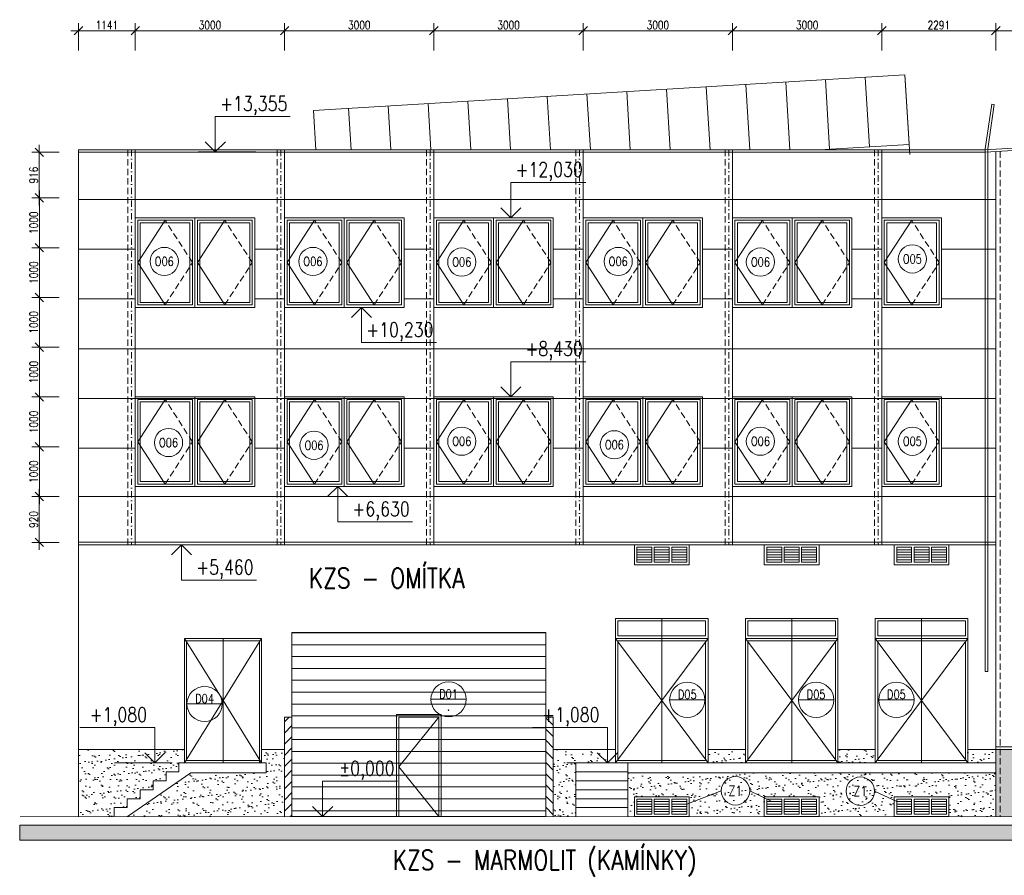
# Model space of a CAD drawing. Header units: millimetres. Extents: x -485339 to 350584, y -2181201 to -313328.
# Tile 31 of 115: x -225259 to -205476, y -973818 to -956629. Entities that reach past the tile are written whole.
import ezdxf
from ezdxf.enums import TextEntityAlignment as Align

# ---------------------------------------------------------------- set-up
doc = ezdxf.new("R2010")
doc.units = ezdxf.units.MM
doc.header["$LTSCALE"] = 10
doc.linetypes.add('DASHDOT', pattern=[25.4, 12.7, -6.35, 0, -6.35])
doc.linetypes.add('ČÁRKOVANÁ', pattern=[19.05, 12.7, -6.35])
doc.layers.get('Defpoints').update_dxf_attribs({"color": 201})
for name, color, linetype, lineweight in [('N_dveře', 10, 'Continuous', 18), ('N_okna', 10, 'Continuous', 18), ('N_popis', 10, 'Continuous', 18), ('N_popis_fasáda', 212, 'Continuous', 18), ('N_popis_otvory', 10, 'Continuous', 18), ('N_čáry_obv.plášt', 212, 'Continuous', 18), ('N_čáry_plné', 10, 'Continuous', 18), ('N_šrary', 10, 'Continuous', 18), ('St__otvory_dveře', 40, 'Continuous', 18), ('St_kóty_výškové', 132, 'Continuous', 18), ('St_otvory_okna', 40, 'Continuous', 18), ('St_sloupy_opláštění_pohled', 25, 'ČÁRKOVANÁ', 18), ('St_čáry_obrys', 5, 'Continuous', 35), ('St_čáry_plné', 250, 'Continuous', 18), ('St_šrafy', 250, 'Continuous', 18)]:
    doc.layers.add(name, color=color, linetype=linetype, lineweight=lineweight)
doc.styles.add('ROMANS', font='romans.shx', dxfattribs={"width": 0.8})
doc.styles.get("Standard").update_dxf_attribs({"font": 'simplex.shx', "width": 0.8})
doc.dimstyles.new('stavebníM100', dxfattribs={"dimtxt": 165, "dimasz": 170, "dimexe": 150, "dimexo": 100, "dimgap": 30, "dimtad": 1, "dimdec": 0, "dimtxsty": 'Standard', "dimblk": 'OBLIQUE', "dimcen": -2.5, "dimdle": 150, "dimclrd": 256, "dimclre": 256, "dimclrt": 256, "dimadec": 4, "dimazin": 0, "dimtfac": 1, "dimtdec": 0, "dimtmove": 2, "dimatfit": 3, "dimldrblk": 'OBLIQUE', "dimfxl": 400, "dimfxlon": 1, "dimlwd": -1, "dimlwe": -1, "dimarcsym": 0})

# ---------------------------------------------------------------- blocks, each defined once
blk = doc.blocks.new('G$C4C01F9E8')
at = {"layer": 'St__otvory_dveře', "color": 0}
for points in [[(0, 0), (1860, 0), (1860, 2500), (0, 2500)], [(50, 50), (1810, 50), (1810, 2450), (50, 2450)]]:
    blk.add_lwpolyline(points, close=True, dxfattribs=at)
for points in [[(0, 2500), (930, 1250), (0, 0)], [(930, 0), (930, 2500)], [(1860, 2500), (930, 1250), (1860, 0)]]:
    blk.add_lwpolyline(points, dxfattribs=at)
blk = doc.blocks.new('G$CCE6EB1B3')
at = {"layer": 'St__otvory_dveře', "color": 0}
for points in [[(-550, -400), (550, -400), (550, 0), (-550, 0)], [(-500, -350), (-200, -350), (-200, -50), (-500, -50)], [(-150, -350), (150, -350), (150, -50), (-150, -50)], [(200, -350), (500, -350), (500, -50), (200, -50)]]:
    blk.add_lwpolyline(points, close=True, dxfattribs=at)
for points in [[(-500, -100), (-200, -100)], [(-500, -150), (-200, -150)], [(-150, -100), (150, -100)], [(-150, -150), (150, -150)], [(200, -100), (500, -100)], [(200, -150), (500, -150)], [(-500, -200), (-200, -200)], [(-500, -250), (-200, -250)], [(-500, -300), (-200, -300)], [(-150, -200), (150, -200)], [(-150, -250), (150, -250)], [(-150, -300), (150, -300)], [(200, -200), (500, -200)], [(200, -250), (500, -250)], [(200, -300), (500, -300)]]:
    blk.add_lwpolyline(points, dxfattribs=at)
blk = doc.blocks.new('G$C2A535DCC')
at = {"layer": 'St__otvory_dveře', "color": 0}
for p, q in [((775, 1250), (0, 2500)), ((0, 2500), (1550, 2500)), ((0, 2500), (775, 1250)), ((0, 2500), (0, 0)), ((1550, 2500), (0, 2500)), ((0, 0), (0, 2500)), ((0, 2500), (0, 2500)), ((0, 2450), (1508, 2450)), ((0, 2450), (0, 0)), ((1508, 2450), (0, 2450)), ((0, 0), (0, 2450)), ((42, 2450), (1508, 2450)), ((42, 2450), (42, 50)), ((1508, 2450), (42, 2450)), ((42, 50), (42, 2450)), ((775, 1250), (1550, 2500)), ((775, 2500), (775, 0)), ((1550, 2500), (775, 1250)), ((775, 0), (775, 2500)), ((775, 2500), (775, 2500)), ((1508, 2450), (1508, 0)), ((1508, 2450), (1508, 50)), ((1508, 0), (1508, 2450)), ((1508, 50), (1508, 2450)), ((1550, 2500), (1550, 0)), ((1550, 0), (1550, 2500)), ((1550, 2500), (1550, 2500)), ((0, 0), (775, 1250)), ((775, 1250), (0, 0)), ((1550, 0), (775, 1250)), ((775, 1250), (1550, 0)), ((0, 0), (0, 0)), ((0, 0), (0, 0)), ((0, 0), (1508, 0)), ((0, 0), (1550, 0)), ((42, 50), (42, 50)), ((1508, 50), (42, 50)), ((42, 50), (42, 50)), ((42, 50), (1508, 50)), ((775, 0), (775, 0)), ((0, 0), (0, 0)), ((1508, 0), (0, 0)), ((0, 0), (0, 0)), ((1550, 0), (0, 0)), ((0, 0), (0, 0)), ((1550, 0), (1550, 0))]:
    blk.add_line(p, q, dxfattribs=at)
blk = doc.blocks.new('G$C234DA3A5')
at = {"layer": 'St_otvory_okna', "color": 0}
for points in [[(0, 0), (1200, 0), (1200, 1800), (0, 1800)], [(50, 50), (1150, 50), (1150, 1750), (50, 1750)], [(100, 100), (1100, 100), (1100, 1700), (100, 1700)]]:
    blk.add_lwpolyline(points, close=True, dxfattribs=at)
blk.add_lwpolyline([(600, 50), (50, 900), (600, 1750)], dxfattribs=at)
at = {"layer": 'St_otvory_okna', "color": 0, "linetype": 'ČÁRKOVANÁ'}
blk.add_lwpolyline([(600, 50), (1150, 900), (600, 1750)], dxfattribs=at)
blk = doc.blocks.new('*U142')
at = {"color": 0, "linetype": 'ByBlock', "lineweight": -2}
blk.add_line((3, 0), (-7, 0), dxfattribs=at)
for points in [[(0, 0), (0, 6.12), (0, 6.12), (-13, 6.12)], [(1.75, 1.75), (0, 0), (-1.75, 1.75)]]:
    blk.add_lwpolyline(points, dxfattribs=at)
at = {"color": 0, "linetype": 'ByBlock', "lineweight": -2, "style": 'ROMANS', "width": 0.8}
blk.add_attdef('VYSKA', text='', height=2.5, dxfattribs=at).set_placement((-3.45, 9.62), align=Align.TOP_RIGHT)
blk.add_attdef('POPIS_001', text='', height=2.5, dxfattribs=at).set_placement((-12.5, 5.12), align=Align.TOP_LEFT)
blk = doc.blocks.new('*U163')
at = {"color": 0, "linetype": 'ByBlock', "lineweight": -2}
blk.add_line((3, 0), (-7, 0), dxfattribs=at)
for points in [[(0, 0), (0, -6.12), (0, -6.12), (-13, -6.12)], [(1.75, -1.75), (0, 0), (-1.75, -1.75)]]:
    blk.add_lwpolyline(points, dxfattribs=at)
at = {"color": 0, "linetype": 'ByBlock', "lineweight": -2, "style": 'ROMANS', "width": 0.8}
blk.add_attdef('VYSKA', text='', height=2.5, dxfattribs=at).set_placement((-3.45, -2.62), align=Align.TOP_RIGHT)
blk.add_attdef('POPIS_001', text='', height=2.5, dxfattribs=at).set_placement((-12.5, -7.13), align=Align.TOP_LEFT)
blk = doc.blocks.new('*U165')
at = {"color": 0, "linetype": 'ByBlock', "lineweight": -2}
blk.add_line((3, 0), (-7, 0), dxfattribs=at)
for points in [[(0, 0), (0, 6.12), (0, 6.12), (-13, 6.12)], [(1.75, 1.75), (0, 0), (-1.75, 1.75)]]:
    blk.add_lwpolyline(points, dxfattribs=at)
at = {"color": 0, "linetype": 'ByBlock', "lineweight": -2, "style": 'ROMANS', "width": 0.8}
blk.add_attdef('VYSKA', text='', height=2.5, dxfattribs=at).set_placement((-3.45, 9.62), align=Align.TOP_RIGHT)
blk.add_attdef('POPIS_001', text='', height=2.5, dxfattribs=at).set_placement((-12.5, 5.12), align=Align.TOP_LEFT)
blk = doc.blocks.new('*U167')
at = {"color": 0, "linetype": 'ByBlock', "lineweight": -2}
blk.add_line((-3, 0), (7, 0), dxfattribs=at)
for points in [[(0, 0), (0, 6.12), (0, 6.12), (13, 6.12)], [(-1.75, 1.75), (0, 0), (1.75, 1.75)]]:
    blk.add_lwpolyline(points, dxfattribs=at)
at = {"color": 0, "linetype": 'ByBlock', "lineweight": -2, "style": 'ROMANS', "width": 0.8}
blk.add_attdef('VYSKA', text='', height=2.5, dxfattribs=at).set_placement((12.5, 9.62), align=Align.TOP_RIGHT)
blk.add_attdef('POPIS_001', text='', height=2.5, dxfattribs=at).set_placement((12.5, 5.12), align=Align.TOP_LEFT)
blk = doc.blocks.new('_OBLIQUE')
at = {"color": 0, "linetype": 'ByBlock'}
blk.add_line((-0.5, -0.5), (0.5, 0.5), dxfattribs=at)
blk = doc.blocks.new('*D2172')
at = {"layer": 'Defpoints', "color": 0, "transparency": 16777216}
for p in [(-222937, -956850), (-224078, -959243), (-222937, -959243)]:
    blk.add_point(p, dxfattribs=at)
at = {"layer": 'N_popis_fasáda', "transparency": 16777216}
for p, q in [((-224228, -956850), (-222787, -956850)), ((-224078, -957250), (-224078, -956700)), ((-222937, -957250), (-222937, -956700))]:
    blk.add_line(p, q, dxfattribs=at)
at = {"layer": 'N_popis_fasáda', "linetype": 'ByBlock', "transparency": 16777216, "xscale": 170, "yscale": 170, "zscale": 170, "rotation": 180}
blk.add_blockref('_OBLIQUE', (-224078, -956850), dxfattribs=at)
at = {"layer": 'N_popis_fasáda', "linetype": 'ByBlock', "transparency": 16777216, "xscale": 170, "yscale": 170, "zscale": 170}
blk.add_blockref('_OBLIQUE', (-222937, -956850), dxfattribs=at)
at = {"layer": 'N_popis_fasáda', "transparency": 16777216, "insert": (-223508, -956737), "char_height": 165, "attachment_point": 5}
blk.add_mtext('1141', dxfattribs=at)
blk = doc.blocks.new('*D2173')
at = {"layer": 'Defpoints', "color": 0, "transparency": 16777216}
for p in [(-219937, -956850), (-222937, -959243), (-219937, -959243)]:
    blk.add_point(p, dxfattribs=at)
at = {"layer": 'N_popis_fasáda', "transparency": 16777216}
for p, q in [((-223087, -956850), (-219787, -956850)), ((-222937, -957250), (-222937, -956700)), ((-219937, -957250), (-219937, -956700))]:
    blk.add_line(p, q, dxfattribs=at)
at = {"layer": 'N_popis_fasáda', "linetype": 'ByBlock', "transparency": 16777216, "xscale": 170, "yscale": 170, "zscale": 170, "rotation": 180}
blk.add_blockref('_OBLIQUE', (-222937, -956850), dxfattribs=at)
at = {"layer": 'N_popis_fasáda', "linetype": 'ByBlock', "transparency": 16777216, "xscale": 170, "yscale": 170, "zscale": 170}
blk.add_blockref('_OBLIQUE', (-219937, -956850), dxfattribs=at)
at = {"layer": 'N_popis_fasáda', "transparency": 16777216, "insert": (-221437, -956737), "char_height": 165, "attachment_point": 5}
blk.add_mtext('3000', dxfattribs=at)
blk = doc.blocks.new('*D2174')
at = {"layer": 'Defpoints', "color": 0, "transparency": 16777216}
for p in [(-216937, -956850), (-219937, -959243), (-216937, -959293)]:
    blk.add_point(p, dxfattribs=at)
at = {"layer": 'N_popis_fasáda', "transparency": 16777216}
for p, q in [((-220087, -956850), (-216787, -956850)), ((-219937, -957250), (-219937, -956700)), ((-216937, -957250), (-216937, -956700))]:
    blk.add_line(p, q, dxfattribs=at)
at = {"layer": 'N_popis_fasáda', "linetype": 'ByBlock', "transparency": 16777216, "xscale": 170, "yscale": 170, "zscale": 170, "rotation": 180}
blk.add_blockref('_OBLIQUE', (-219937, -956850), dxfattribs=at)
at = {"layer": 'N_popis_fasáda', "linetype": 'ByBlock', "transparency": 16777216, "xscale": 170, "yscale": 170, "zscale": 170}
blk.add_blockref('_OBLIQUE', (-216937, -956850), dxfattribs=at)
at = {"layer": 'N_popis_fasáda', "transparency": 16777216, "insert": (-218437, -956737), "char_height": 165, "attachment_point": 5}
blk.add_mtext('3000', dxfattribs=at)
blk = doc.blocks.new('*D2175')
at = {"layer": 'Defpoints', "color": 0, "transparency": 16777216}
for p in [(-213937, -956850), (-216937, -959293), (-213937, -959293)]:
    blk.add_point(p, dxfattribs=at)
at = {"layer": 'N_popis_fasáda', "transparency": 16777216}
for p, q in [((-217087, -956850), (-213787, -956850)), ((-216937, -957250), (-216937, -956700)), ((-213937, -957250), (-213937, -956700))]:
    blk.add_line(p, q, dxfattribs=at)
at = {"layer": 'N_popis_fasáda', "linetype": 'ByBlock', "transparency": 16777216, "xscale": 170, "yscale": 170, "zscale": 170, "rotation": 180}
blk.add_blockref('_OBLIQUE', (-216937, -956850), dxfattribs=at)
at = {"layer": 'N_popis_fasáda', "linetype": 'ByBlock', "transparency": 16777216, "xscale": 170, "yscale": 170, "zscale": 170}
blk.add_blockref('_OBLIQUE', (-213937, -956850), dxfattribs=at)
at = {"layer": 'N_popis_fasáda', "transparency": 16777216, "insert": (-215437, -956737), "char_height": 165, "attachment_point": 5}
blk.add_mtext('3000', dxfattribs=at)
blk = doc.blocks.new('*D2176')
at = {"layer": 'Defpoints', "color": 0, "transparency": 16777216}
for p in [(-210937, -956850), (-210937, -959243), (-213937, -959293)]:
    blk.add_point(p, dxfattribs=at)
at = {"layer": 'N_popis_fasáda', "transparency": 16777216}
for p, q in [((-214087, -956850), (-210787, -956850)), ((-213937, -957250), (-213937, -956700)), ((-210937, -957250), (-210937, -956700))]:
    blk.add_line(p, q, dxfattribs=at)
at = {"layer": 'N_popis_fasáda', "linetype": 'ByBlock', "transparency": 16777216, "xscale": 170, "yscale": 170, "zscale": 170, "rotation": 180}
blk.add_blockref('_OBLIQUE', (-213937, -956850), dxfattribs=at)
at = {"layer": 'N_popis_fasáda', "linetype": 'ByBlock', "transparency": 16777216, "xscale": 170, "yscale": 170, "zscale": 170}
blk.add_blockref('_OBLIQUE', (-210937, -956850), dxfattribs=at)
at = {"layer": 'N_popis_fasáda', "transparency": 16777216, "insert": (-212437, -956737), "char_height": 165, "attachment_point": 5}
blk.add_mtext('3000', dxfattribs=at)
blk = doc.blocks.new('*D2177')
at = {"layer": 'Defpoints', "color": 0, "transparency": 16777216}
for p in [(-207937, -956850), (-210937, -959243), (-207937, -959243)]:
    blk.add_point(p, dxfattribs=at)
at = {"layer": 'N_popis_fasáda', "transparency": 16777216}
for p, q in [((-211087, -956850), (-207787, -956850)), ((-210937, -957250), (-210937, -956700)), ((-207937, -957250), (-207937, -956700))]:
    blk.add_line(p, q, dxfattribs=at)
at = {"layer": 'N_popis_fasáda', "linetype": 'ByBlock', "transparency": 16777216, "xscale": 170, "yscale": 170, "zscale": 170, "rotation": 180}
blk.add_blockref('_OBLIQUE', (-210937, -956850), dxfattribs=at)
at = {"layer": 'N_popis_fasáda', "linetype": 'ByBlock', "transparency": 16777216, "xscale": 170, "yscale": 170, "zscale": 170}
blk.add_blockref('_OBLIQUE', (-207937, -956850), dxfattribs=at)
at = {"layer": 'N_popis_fasáda', "transparency": 16777216, "insert": (-209437, -956737), "char_height": 165, "attachment_point": 5}
blk.add_mtext('3000', dxfattribs=at)
blk = doc.blocks.new('*D2178')
at = {"layer": 'Defpoints', "color": 0, "transparency": 16777216}
for p in [(-205646, -956850), (-207937, -959243), (-205646, -959281)]:
    blk.add_point(p, dxfattribs=at)
at = {"layer": 'N_popis_fasáda', "transparency": 16777216}
for p, q in [((-208087, -956850), (-205496, -956850)), ((-207937, -957250), (-207937, -956700)), ((-205646, -957250), (-205646, -956700))]:
    blk.add_line(p, q, dxfattribs=at)
at = {"layer": 'N_popis_fasáda', "linetype": 'ByBlock', "transparency": 16777216, "xscale": 170, "yscale": 170, "zscale": 170, "rotation": 180}
blk.add_blockref('_OBLIQUE', (-207937, -956850), dxfattribs=at)
at = {"layer": 'N_popis_fasáda', "linetype": 'ByBlock', "transparency": 16777216, "xscale": 170, "yscale": 170, "zscale": 170}
blk.add_blockref('_OBLIQUE', (-205646, -956850), dxfattribs=at)
at = {"layer": 'N_popis_fasáda', "transparency": 16777216, "insert": (-206792, -956737), "char_height": 165, "attachment_point": 5}
blk.add_mtext('2291', dxfattribs=at)
blk = doc.blocks.new('*D2179')
at = {"layer": 'Defpoints', "color": 0, "transparency": 16777216}
for p in [(-201903, -956850), (-201903, -959056), (-205646, -959281)]:
    blk.add_point(p, dxfattribs=at)
at = {"layer": 'N_popis_fasáda', "transparency": 16777216}
for p, q in [((-205796, -956850), (-201753, -956850)), ((-205646, -957250), (-205646, -956700)), ((-201903, -957250), (-201903, -956700))]:
    blk.add_line(p, q, dxfattribs=at)
at = {"layer": 'N_popis_fasáda', "linetype": 'ByBlock', "transparency": 16777216, "xscale": 170, "yscale": 170, "zscale": 170, "rotation": 180}
blk.add_blockref('_OBLIQUE', (-205646, -956850), dxfattribs=at)
at = {"layer": 'N_popis_fasáda', "linetype": 'ByBlock', "transparency": 16777216, "xscale": 170, "yscale": 170, "zscale": 170}
blk.add_blockref('_OBLIQUE', (-201903, -956850), dxfattribs=at)
at = {"layer": 'N_popis_fasáda', "transparency": 16777216, "insert": (-203775, -956737), "char_height": 165, "attachment_point": 5}
blk.add_mtext('3743', dxfattribs=at)
blk = doc.blocks.new('*D2609')
at = {"layer": 'Defpoints', "color": 0, "transparency": 16777216}
for p in [(-224865, -966209), (-224078, -966209), (-224078, -967129)]:
    blk.add_point(p, dxfattribs=at)
at = {"layer": 'N_popis_fasáda', "transparency": 16777216}
for p, q in [((-224865, -967279), (-224865, -966059)), ((-224465, -966209), (-225015, -966209)), ((-224465, -967129), (-225015, -967129))]:
    blk.add_line(p, q, dxfattribs=at)
at = {"layer": 'N_popis_fasáda', "linetype": 'ByBlock', "transparency": 16777216, "xscale": 170, "yscale": 170, "zscale": 170}
for p, rotation in [((-224865, -966209), 90), ((-224865, -967129), 270)]:
    blk.add_blockref('_OBLIQUE', p, dxfattribs=dict(at, rotation=rotation))
at = {"layer": 'N_popis_fasáda', "transparency": 16777216, "insert": (-224978, -966669), "char_height": 165, "attachment_point": 5, "rotation": 90}
blk.add_mtext('920', dxfattribs=at)
blk = doc.blocks.new('*D2610')
at = {"layer": 'Defpoints', "color": 0, "transparency": 16777216}
for p in [(-224864, -964209), (-224077, -964209), (-224077, -965209)]:
    blk.add_point(p, dxfattribs=at)
at = {"layer": 'N_popis_fasáda', "transparency": 16777216}
for p, q in [((-224864, -965359), (-224864, -964059)), ((-224464, -964209), (-225014, -964209)), ((-224464, -965209), (-225014, -965209))]:
    blk.add_line(p, q, dxfattribs=at)
at = {"layer": 'N_popis_fasáda', "linetype": 'ByBlock', "transparency": 16777216, "xscale": 170, "yscale": 170, "zscale": 170}
for p, rotation in [((-224864, -964209), 90), ((-224864, -965209), 270)]:
    blk.add_blockref('_OBLIQUE', p, dxfattribs=dict(at, rotation=rotation))
at = {"layer": 'N_popis_fasáda', "transparency": 16777216, "insert": (-224977, -964709), "char_height": 165, "attachment_point": 5, "rotation": 90}
blk.add_mtext('1000', dxfattribs=at)
blk = doc.blocks.new('*D2611')
at = {"layer": 'Defpoints', "color": 0, "transparency": 16777216}
for p in [(-224864, -963209), (-224077, -963209), (-224077, -964209)]:
    blk.add_point(p, dxfattribs=at)
at = {"layer": 'N_popis_fasáda', "transparency": 16777216}
for p, q in [((-224464, -963209), (-225014, -963209)), ((-224864, -964359), (-224864, -963059)), ((-224464, -964209), (-225014, -964209))]:
    blk.add_line(p, q, dxfattribs=at)
at = {"layer": 'N_popis_fasáda', "linetype": 'ByBlock', "transparency": 16777216, "xscale": 170, "yscale": 170, "zscale": 170}
for p, rotation in [((-224864, -963209), 90), ((-224864, -964209), 270)]:
    blk.add_blockref('_OBLIQUE', p, dxfattribs=dict(at, rotation=rotation))
at = {"layer": 'N_popis_fasáda', "transparency": 16777216, "insert": (-224977, -963709), "char_height": 165, "attachment_point": 5, "rotation": 90}
blk.add_mtext('1000', dxfattribs=at)
blk = doc.blocks.new('*D2612')
at = {"layer": 'Defpoints', "color": 0, "transparency": 16777216}
for p in [(-224864, -962209), (-224077, -962209), (-224077, -963209)]:
    blk.add_point(p, dxfattribs=at)
at = {"layer": 'N_popis_fasáda', "transparency": 16777216}
for p, q in [((-224464, -962209), (-225014, -962209)), ((-224864, -963359), (-224864, -962059)), ((-224464, -963209), (-225014, -963209))]:
    blk.add_line(p, q, dxfattribs=at)
at = {"layer": 'N_popis_fasáda', "linetype": 'ByBlock', "transparency": 16777216, "xscale": 170, "yscale": 170, "zscale": 170}
for p, rotation in [((-224864, -962209), 90), ((-224864, -963209), 270)]:
    blk.add_blockref('_OBLIQUE', p, dxfattribs=dict(at, rotation=rotation))
at = {"layer": 'N_popis_fasáda', "transparency": 16777216, "insert": (-224977, -962709), "char_height": 165, "attachment_point": 5, "rotation": 90}
blk.add_mtext('1000', dxfattribs=at)
blk = doc.blocks.new('*D2613')
at = {"layer": 'Defpoints', "color": 0, "transparency": 16777216}
for p in [(-224864, -961209), (-224077, -961209), (-224077, -962209)]:
    blk.add_point(p, dxfattribs=at)
at = {"layer": 'N_popis_fasáda', "transparency": 16777216}
for p, q in [((-224464, -961209), (-225014, -961209)), ((-224864, -962359), (-224864, -961059)), ((-224464, -962209), (-225014, -962209))]:
    blk.add_line(p, q, dxfattribs=at)
at = {"layer": 'N_popis_fasáda', "linetype": 'ByBlock', "transparency": 16777216, "xscale": 170, "yscale": 170, "zscale": 170}
for p, rotation in [((-224864, -961209), 90), ((-224864, -962209), 270)]:
    blk.add_blockref('_OBLIQUE', p, dxfattribs=dict(at, rotation=rotation))
at = {"layer": 'N_popis_fasáda', "transparency": 16777216, "insert": (-224977, -961709), "char_height": 165, "attachment_point": 5, "rotation": 90}
blk.add_mtext('1000', dxfattribs=at)
blk = doc.blocks.new('*D2614')
at = {"layer": 'Defpoints', "color": 0, "transparency": 16777216}
for p in [(-224864, -960209), (-224077, -960209), (-224077, -961209)]:
    blk.add_point(p, dxfattribs=at)
at = {"layer": 'N_popis_fasáda', "transparency": 16777216}
for p, q in [((-224464, -960209), (-225014, -960209)), ((-224864, -961359), (-224864, -960059)), ((-224464, -961209), (-225014, -961209))]:
    blk.add_line(p, q, dxfattribs=at)
at = {"layer": 'N_popis_fasáda', "linetype": 'ByBlock', "transparency": 16777216, "xscale": 170, "yscale": 170, "zscale": 170}
for p, rotation in [((-224864, -960209), 90), ((-224864, -961209), 270)]:
    blk.add_blockref('_OBLIQUE', p, dxfattribs=dict(at, rotation=rotation))
at = {"layer": 'N_popis_fasáda', "transparency": 16777216, "insert": (-224977, -960709), "char_height": 165, "attachment_point": 5, "rotation": 90}
blk.add_mtext('1000', dxfattribs=at)
blk = doc.blocks.new('*D2615')
at = {"layer": 'Defpoints', "color": 0, "transparency": 16777216}
for p in [(-224865, -959293), (-224078, -959293), (-224078, -960209)]:
    blk.add_point(p, dxfattribs=at)
at = {"layer": 'N_popis_fasáda', "transparency": 16777216}
for p, q in [((-224865, -960359), (-224865, -959143)), ((-224465, -959293), (-225015, -959293)), ((-224465, -960209), (-225015, -960209))]:
    blk.add_line(p, q, dxfattribs=at)
at = {"layer": 'N_popis_fasáda', "linetype": 'ByBlock', "transparency": 16777216, "xscale": 170, "yscale": 170, "zscale": 170}
for p, rotation in [((-224865, -959293), 90), ((-224865, -960209), 270)]:
    blk.add_blockref('_OBLIQUE', p, dxfattribs=dict(at, rotation=rotation))
at = {"layer": 'N_popis_fasáda', "transparency": 16777216, "insert": (-224978, -959751), "char_height": 165, "attachment_point": 5, "rotation": 90}
blk.add_mtext('916', dxfattribs=at)
blk = doc.blocks.new('*D2616')
at = {"layer": 'Defpoints', "color": 0, "transparency": 16777216}
for p in [(-224077, -965209), (-224864, -966209), (-224078, -966209)]:
    blk.add_point(p, dxfattribs=at)
at = {"layer": 'N_popis_fasáda', "transparency": 16777216}
for p, q in [((-224864, -965059), (-224864, -966359)), ((-224464, -965209), (-225014, -965209)), ((-224464, -966209), (-225014, -966209))]:
    blk.add_line(p, q, dxfattribs=at)
at = {"layer": 'N_popis_fasáda', "linetype": 'ByBlock', "transparency": 16777216, "xscale": 170, "yscale": 170, "zscale": 170}
for p, rotation in [((-224864, -965209), 90), ((-224864, -966209), 270)]:
    blk.add_blockref('_OBLIQUE', p, dxfattribs=dict(at, rotation=rotation))
at = {"layer": 'N_popis_fasáda', "transparency": 16777216, "insert": (-224977, -965709), "char_height": 165, "attachment_point": 5, "rotation": 90}
blk.add_mtext('1000', dxfattribs=at)

msp = doc.modelspace()

# ---------------------------------------------------------------- hatches: boundary and pattern name
at = {"layer": 'N_dveře'}
h = msp.add_hatch(dxfattribs=at)
h.set_pattern_fill('ANSI31', color=256, scale=75, angle=135)
h.set_pattern_definition([(180, (27661.83, -1684.82), (-3e-14, -238.125), [])])
h.paths.add_polyline_path([(-214688.2, -968938.5), (-219788.2, -968938.5), (-219788.2, -972638.5), (-214688.2, -972638.5)])
h = msp.add_hatch(dxfattribs=at)
h.set_pattern_fill('ANSI31', color=256, scale=50)
h.set_pattern_definition([(45, (27661.83, 0), (-112.253202, 112.253202), [])])
h.paths.add_polyline_path([(-219788.2, -970638.5), (-219938.2, -970638.5), (-219938.2, -971288.5), (-219938.2, -972638.5), (-219788.2, -972638.5)])
h = msp.add_hatch(dxfattribs=at)
h.set_pattern_fill('ANSI31', color=256, scale=50, angle=90)
h.set_pattern_definition([(135, (29011.83, 0), (-112.253202, -112.253202), [])])
h.paths.add_polyline_path([(-214538.2, -970670), (-214688.2, -970670), (-214688.2, -971320), (-214688.2, -972670), (-214538.2, -972670)])
at = {"layer": 'N_šrary'}
h = msp.add_hatch(dxfattribs=at)
h.set_pattern_fill('AR-SAND', color=256, scale=5)
h.paths.add_polyline_path([(-219938.2, -972638.5), (-219938.2, -971288.5), (-220398.2, -971288.5), (-220398.2, -971558.5), (-220308.2, -971558.5), (-220308.2, -971758.5), (-221823.5, -971758.5), (-223094.6, -972638.5)])
h.paths.add_polyline_path([(-221948.2, -971288.5), (-222542.8, -971288.5), (-224078.2, -971288.5), (-224078.2, -972638.5), (-223358.2, -972638.5), (-223358.2, -972458.5), (-223098.2, -972458.5), (-223098.2, -972278.5), (-222838.2, -972278.5), (-222838.2, -972098.5), (-222578.2, -972098.5), (-222578.2, -971918.5), (-222318.2, -971918.5), (-222318.2, -971738.5), (-222058.2, -971738.5), (-222058.2, -971558.5), (-221948.2, -971558.5)])
h = msp.add_hatch(dxfattribs=at)
h.set_pattern_fill('AR-SAND', color=256, scale=5)
h.paths.add_polyline_path([(-212908.2, -972638.5), (-212908.2, -972238.5), (-211808.2, -972238.5), (-211808.2, -972638.5), (-210298.2, -972638.5), (-210298.2, -972238.5), (-209198.2, -972238.5), (-209198.2, -972638.5), (-207688.2, -972638.5), (-207688.2, -972238.5), (-206588.2, -972238.5), (-206588.2, -972638.5), (-205646.3, -972638.5), (-205646.3, -971758.5), (-213038.2, -971758.5), (-213038.2, -971918.5), (-213038.2, -972098.5), (-213038.2, -972278.5), (-213038.2, -972458.5), (-213038.2, -972638.5)])
h.paths.add_polyline_path([(-211428.2, -971558.5), (-210678.2, -971558.5), (-210678.2, -971288.5), (-211428.2, -971288.5)])
h.paths.add_polyline_path([(-208818.2, -971558.5), (-208068.2, -971558.5), (-208068.2, -971288.5), (-208818.2, -971288.5)])
h.paths.add_polyline_path([(-206208.2, -971558.5), (-205646.3, -971558.5), (-205646.3, -971288.5), (-206208.2, -971288.5)])
h.paths.add_polyline_path([(-214538.2, -972638.5), (-214088.2, -972638.5), (-214088.2, -972458.5), (-214088.2, -972278.5), (-214088.2, -972098.5), (-214088.2, -971918.5), (-214088.2, -971738.5), (-214088.2, -971558.5), (-213452.1, -971558.5), (-213452.1, -971288.5), (-214538.2, -971288.5)])
h = msp.add_hatch(dxfattribs=at)
h.set_pattern_fill('AR-SAND', color=256, scale=5)
h.set_pattern_definition([(37.5, (-15110.36, 3e-10), (-8.000156, 244.70662), [0, -193.04, 0, -215.9, 0, -206.375]), (7.5, (-15110.36, 3e-10), (224.76164, 358.41255), [0, -104.14, 0, -173.99, 0, -66.675]), (327.5, (-15266.57, 3e-10), (395.496185, 0.718592), [0, -63.5, 0, -228.6, 0, -298.45]), (317.5, (-15266.57, 3e-10), (381.77823, 111.46466), [0, -31.75, 0, -149.86, 0, -171.45])])
h.paths.add_polyline_path([(-195708.2, -971288.5), (-205646.3, -971288.5), (-205646.3, -972638.5), (-195708.2, -972635.9)])
at = {"layer": 'St_šrafy'}
h = msp.add_hatch(color=256, dxfattribs=at)
h.dxf.hatch_style = 1
h.paths.add_polyline_path([(-154432.1, -972813.5), (-225253.8, -972813.5), (-225253.8, -973113.5), (-154432.1, -973113.5)])

# ---------------------------------------------------------------- linework, layer by layer
at = {"layer": 'N_dveře'}
for points in [[(-213288.2, -969058.5), (-211428.2, -969058.5), (-211428.2, -968658.5), (-213288.2, -968658.5)], [(-213238.2, -969008.5), (-211478.2, -969008.5), (-211478.2, -968708.5), (-213238.2, -968708.5)], [(-210678.2, -969058.5), (-208818.2, -969058.5), (-208818.2, -968658.5), (-210678.2, -968658.5)], [(-210628.2, -969008.5), (-208868.2, -969008.5), (-208868.2, -968708.5), (-210628.2, -968708.5)], [(-208068.2, -969058.5), (-206208.2, -969058.5), (-206208.2, -968658.5), (-208068.2, -968658.5)], [(-208018.2, -969008.5), (-206258.2, -969008.5), (-206258.2, -968708.5), (-208018.2, -968708.5)], [(-217688.2, -972638.5), (-216788.2, -972638.5), (-216788.2, -970588.5), (-217688.2, -970588.5)], [(-217638.2, -972638.5), (-216838.2, -972638.5), (-216838.2, -970638.5), (-217638.2, -970638.5)]]:
    msp.add_lwpolyline(points, close=True, dxfattribs=at)
for points in [[(-212358.2, -969058.5), (-212358.2, -968658.5)], [(-209748.2, -969058.5), (-209748.2, -968658.5)], [(-207138.2, -969058.5), (-207138.2, -968658.5)], [(-219938.2, -970638.5), (-219788.2, -970638.5)], [(-219938.2, -970638.5), (-219938.2, -972638.5)], [(-216838.2, -970638.5), (-217638.2, -971638.5), (-216838.2, -972638.5)], [(-214688.2, -970638.5), (-214538.2, -970638.5)], [(-214538.2, -972638.5), (-214538.2, -970638.5)]]:
    msp.add_lwpolyline(points, dxfattribs=at)
at = {"layer": 'N_okna'}
for p, q in [((-207472.3, -957737.7), (-207376.3, -959334.8)), ((-219356.6, -958452.1), (-219309.1, -959243.3))]:
    msp.add_line(p, q, dxfattribs=at)
for points in [[(-209069.4, -957833.7), (-208985.4, -959231.2)], [(-208270.9, -957785.7), (-208186.9, -959183.1)], [(-212263.7, -958025.7), (-212190.5, -959243.3)], [(-211465.1, -957977.7), (-211389, -959243.3)], [(-210666.5, -957929.7), (-210587.6, -959243.3)], [(-209868, -957881.7), (-209786.1, -959243.3)], [(-215457.9, -958217.7), (-215396.2, -959243.3)], [(-214659.3, -958169.7), (-214594.8, -959243.3)], [(-213860.8, -958121.7), (-213793.3, -959243.3)], [(-213062.2, -958073.7), (-212991.9, -959243.3)], [(-218652.1, -958409.7), (-218602, -959243.3)], [(-217853.6, -958361.7), (-217800.6, -959243.3)], [(-217055, -958313.7), (-216999.1, -959243.3)], [(-216256.4, -958265.7), (-216197.7, -959243.3)]]:
    msp.add_lwpolyline(points, dxfattribs=at)
at = {"layer": 'N_popis'}
for points in [[(-211163.7, -972121.3), (-211858.2, -972388.6)], [(-210591.8, -972121.3), (-210146.2, -972332.2)], [(-208083.8, -972127.8), (-207638.2, -972338.6)]]:
    msp.add_lwpolyline(points, dxfattribs=at)
for centre in [(-210877.7, -972121.3), (-208369.7, -972127.8)]:
    msp.add_circle(centre, 285.9, dxfattribs=at)
at = {"layer": 'N_popis_otvory'}
for centre, radius in [((-222353.9, -961486), 283.2), ((-219367.5, -961486), 283.2), ((-216376.3, -961497.7), 283.2), ((-213233.6, -961486), 283.2), ((-210376.3, -961497.7), 283.2), ((-207324.2, -961435.7), 283.2), ((-222268.4, -965124.4), 283.2), ((-219345.4, -965179.8), 283.2), ((-216376.3, -965097.7), 283.2), ((-213311.1, -965168.7), 283.2), ((-210376.3, -965097.7), 283.2), ((-207324.2, -965098.2), 283.2), ((-216641, -970282.7), 354.6), ((-221543.7, -970376.1), 354.6), ((-211845.2, -970293.1), 354.6), ((-209257.1, -970293.1), 354.6), ((-207644.7, -970293.1), 354.6)]:
    msp.add_circle(centre, radius, dxfattribs=at)
at = {"layer": 'N_čáry_obv.plášt'}
for points in [[(-222937.2, -959293.3), (-222937.2, -967128.5)], [(-219937.2, -959293.3), (-219937.2, -967128.5)], [(-216937.2, -959293.3), (-216937.2, -967128.5)], [(-213937.2, -959293.3), (-213937.2, -967128.5)], [(-210937.2, -959293.3), (-210937.2, -967128.5)], [(-207937.2, -959293.3), (-207937.2, -967128.5)], [(-205646.3, -960238.5), (-224078.2, -960238.5)], [(-222937.2, -961238.5), (-224078.2, -961238.5)], [(-219937.2, -961238.5), (-220537.2, -961238.5)], [(-216937.2, -961238.5), (-217537.2, -961238.5)], [(-213937.2, -961238.5), (-214537.2, -961238.5)], [(-210937.2, -961238.5), (-211537.2, -961238.5)], [(-207937.2, -961238.5), (-208537.2, -961238.5)], [(-205646.3, -961238.5), (-206737.2, -961238.5)], [(-222937.2, -962238.5), (-224078.2, -962238.5)], [(-219937.2, -962238.5), (-220537.2, -962238.5)], [(-216937.2, -962238.5), (-217537.2, -962238.5)], [(-213937.2, -962238.5), (-214537.2, -962238.5)], [(-210937.2, -962238.5), (-211537.2, -962238.5)], [(-207937.2, -962238.5), (-208537.2, -962238.5)], [(-205646.3, -962238.5), (-206737.2, -962238.5)], [(-205646.3, -963238.5), (-224078.2, -963238.5)], [(-205646.3, -964238.5), (-224078.2, -964238.5)], [(-222937.2, -965238.5), (-224078.2, -965238.5)], [(-219937.2, -965238.5), (-220537.2, -965238.5)], [(-216937.2, -965238.5), (-217537.2, -965238.5)], [(-213937.2, -965238.5), (-214537.2, -965238.5)], [(-210937.2, -965238.5), (-211537.2, -965238.5)], [(-207937.2, -965238.5), (-208537.2, -965238.5)], [(-205646.3, -965238.5), (-206737.2, -965238.5)], [(-205646.3, -966208.5), (-224078.2, -966208.5)], [(-205646.3, -971238.5), (-201783.2, -971238.5)]]:
    msp.add_lwpolyline(points, dxfattribs=at)
at = {"layer": 'N_čáry_plné'}
for points in [[(-193400.7, -958494.3), (-205859.9, -959243.3)], [(-193400.5, -958544.4), (-205859.9, -959293.4)], [(-224078.2, -959243.3), (-224078.2, -972638.5)], [(-205859.9, -959243.3), (-224078.2, -959243.3)], [(-205859.9, -959293.3), (-224078.2, -959293.3)], [(-205646.3, -967128.5), (-224078.2, -967128.5)], [(-205646.3, -967178.5), (-224078.2, -967178.5)], [(-216995.5, -970282.7), (-216286.4, -970282.7)], [(-212199.8, -970293.1), (-211490.6, -970293.1)], [(-209611.7, -970293.1), (-208902.5, -970293.1)], [(-207999.3, -970293.1), (-207290.1, -970293.1)], [(-221898.3, -970376.1), (-221189.1, -970376.1)], [(-221948.2, -971288.5), (-224078.2, -971288.5)], [(-219938.2, -971288.5), (-220398.2, -971288.5)], [(-213288.2, -971288.5), (-214538.2, -971288.5)], [(-210678.2, -971288.5), (-211428.2, -971288.5)], [(-208068.2, -971288.5), (-208818.2, -971288.5)], [(-205646.3, -971288.5), (-206208.2, -971288.5)], [(-205646.3, -971288.5), (-195708.2, -971288.5)]]:
    msp.add_lwpolyline(points, dxfattribs=at)
msp.add_lwpolyline([(-214688.2, -972638.5), (-219788.2, -972638.5), (-219788.2, -968938.5), (-214688.2, -968938.5)], close=True, dxfattribs=at)
at = {"layer": 'St_sloupy_opláštění_pohled'}
for points in [[(-223087.2, -959243.3), (-223087.2, -967178.5)], [(-222937.2, -959243.3), (-222937.2, -967178.5)], [(-220087.2, -959243.3), (-220087.2, -967178.5)], [(-219937.2, -959243.3), (-219937.2, -967178.5)], [(-217087.2, -959243.3), (-217087.2, -967178.5)], [(-216937.2, -959243.3), (-216937.2, -967178.5)], [(-214087.2, -959243.3), (-214087.2, -967178.5)], [(-213937.2, -959243.3), (-213937.2, -967178.5)], [(-211087.2, -959243.3), (-211087.2, -967178.5)], [(-210937.2, -959243.3), (-210937.2, -967178.5)], [(-208087.2, -959243.3), (-208087.2, -967178.5)], [(-207937.2, -959243.3), (-207937.2, -967178.5)], [(-205561.3, -959275.4), (-205561.3, -972638.5)]]:
    msp.add_lwpolyline(points, dxfattribs=at)
at = {"layer": 'St_sloupy_opláštění_pohled', "linetype": 'DASHDOT'}
for points in [[(-223012.2, -959243.3), (-223012.2, -967178.5)], [(-220012.2, -959243.3), (-220012.2, -967178.5)], [(-217012.2, -959243.3), (-217012.2, -967178.5)], [(-214012.2, -959243.3), (-214012.2, -967178.5)], [(-211012.2, -959243.3), (-211012.2, -967178.5)], [(-208012.2, -959243.3), (-208012.2, -967178.5)]]:
    msp.add_lwpolyline(points, dxfattribs=at)
at = {"layer": 'St_čáry_obrys', "const_width": 10}
msp.add_lwpolyline([(-154432.1, -972638.5), (-225253.8, -972638.5)], dxfattribs=at)
at = {"layer": 'St_čáry_plné'}
msp.add_line((-207472.3, -957737.7), (-219356.6, -958452.1), dxfattribs=at)
for points in [[(-207472.3, -957737.7), (-207388.3, -959135.1)], [(-205859.9, -959222.7), (-205727.9, -958324.1)], [(-205809.9, -959226.3), (-205678.5, -958331.4)], [(-205678.5, -958331.4), (-205727.9, -958324.1)], [(-207388.3, -959135.1), (-209187.4, -959243.3)], [(-205859.9, -959222.7), (-205859.9, -969726.6)], [(-205809.9, -959226.3), (-205809.9, -969726.6)], [(-205646.3, -959280.6), (-205646.3, -972638.5)], [(-205859.9, -969726.6), (-205809.9, -969726.6)], [(-223358.2, -972638.5), (-223358.2, -972458.5), (-223098.2, -972458.5), (-223098.2, -972278.5), (-222838.2, -972278.5), (-222838.2, -972098.5), (-222578.2, -972098.5), (-222578.2, -972098.5), (-222578.2, -971918.5), (-222318.2, -971918.5), (-222318.2, -971738.5), (-222058.2, -971738.5), (-222058.2, -971558.5), (-220308.2, -971558.5), (-220308.2, -971758.5), (-221823.5, -971758.5)], [(-214088.2, -971558.5), (-214088.2, -972638.5)], [(-214088.2, -971558.5), (-205646.3, -971558.5)], [(-213038.2, -971558.5), (-213038.2, -972638.5)], [(-221823.5, -971758.5), (-223094.6, -972638.5)], [(-214088.2, -971738.5), (-213038.2, -971738.5)], [(-213038.2, -971758.5), (-205646.3, -971758.5)], [(-214088.2, -971918.5), (-213038.2, -971918.5)], [(-214088.2, -972098.5), (-213038.2, -972098.5)], [(-214088.2, -972278.5), (-213038.2, -972278.5)], [(-214088.2, -972458.5), (-213038.2, -972458.5)], [(-223358.2, -972638.5), (-223358.2, -972638.5), (-223358.2, -972638.5)], [(-223358.2, -972638.5), (-223358.2, -972638.5)]]:
    msp.add_lwpolyline(points, dxfattribs=at)
at = {"layer": 'St_šrafy'}
msp.add_lwpolyline([(-154432.1, -972813.5), (-225253.8, -972813.5), (-225253.8, -973113.5), (-154432.1, -973113.5)], close=True, dxfattribs=at)

# ---------------------------------------------------------------- block references
at = {"layer": 'N_dveře'}
for name, p in [('G$C2A535DCC', (-221948.2, -971558.5)), ('G$C4C01F9E8', (-213288.2, -971558.5)), ('G$C4C01F9E8', (-210678.2, -971558.5)), ('G$C4C01F9E8', (-208068.2, -971558.5))]:
    msp.add_blockref(name, p, dxfattribs=at)
at = {"layer": 'N_okna'}
for name, p in [('G$C234DA3A5', (-222937.2, -962408.5)), ('G$C234DA3A5', (-221737.2, -962408.5)), ('G$C234DA3A5', (-219937.2, -962408.5)), ('G$C234DA3A5', (-218737.2, -962408.5)), ('G$C234DA3A5', (-216937.2, -962408.5)), ('G$C234DA3A5', (-215737.2, -962408.5)), ('G$C234DA3A5', (-213937.2, -962408.5)), ('G$C234DA3A5', (-212737.2, -962408.5)), ('G$C234DA3A5', (-210937.2, -962408.5)), ('G$C234DA3A5', (-209737.2, -962408.5)), ('G$C234DA3A5', (-207937.2, -962408.5)), ('G$C234DA3A5', (-222937.2, -966008.5)), ('G$C234DA3A5', (-221737.2, -966008.5)), ('G$C234DA3A5', (-219937.2, -966008.5)), ('G$C234DA3A5', (-218737.2, -966008.5)), ('G$C234DA3A5', (-216937.2, -966008.5)), ('G$C234DA3A5', (-215737.2, -966008.5)), ('G$C234DA3A5', (-213937.2, -966008.5)), ('G$C234DA3A5', (-212737.2, -966008.5)), ('G$C234DA3A5', (-210937.2, -966008.5)), ('G$C234DA3A5', (-209737.2, -966008.5)), ('G$C234DA3A5', (-207937.2, -966008.5)), ('G$CCE6EB1B3', (-212358.2, -967178.5)), ('G$CCE6EB1B3', (-209748.2, -967178.5)), ('G$CCE6EB1B3', (-207138.2, -967178.5)), ('G$CCE6EB1B3', (-212358.2, -972238.5)), ('G$CCE6EB1B3', (-209748.2, -972238.5)), ('G$CCE6EB1B3', (-207138.2, -972238.5))]:
    msp.add_blockref(name, p, dxfattribs=at)
at = {"layer": 'St_kóty_výškové'}
ref = msp.add_blockref('*U142', (-221328.2, -959283.5), dxfattribs=dict(at, xscale=-115.8301158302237, yscale=115.8301158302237, zscale=115.8301158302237))
ref.add_attrib('VYSKA', '+13,355', dxfattribs={"layer": '0', "color": 0, "linetype": 'ByBlock', "lineweight": -2, "height": 289.58, "style": 'ROMANS', "width": 0.8}).set_placement((-219880.4, -958168.7), align=Align.TOP_RIGHT)
ref = msp.add_blockref('*U165', (-215392.4, -960608.5), dxfattribs=dict(at, xscale=-115.8301158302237, yscale=115.8301158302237, zscale=115.8301158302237))
ref.add_attrib('VYSKA', '+12,030', dxfattribs={"layer": '0', "color": 0, "linetype": 'ByBlock', "lineweight": -2, "height": 289.58, "style": 'ROMANS', "width": 0.8}).set_placement((-213944.6, -959493.7), align=Align.TOP_RIGHT)
ref = msp.add_blockref('*U163', (-218392.4, -962408.5), dxfattribs=dict(at, xscale=-115.8301158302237, yscale=115.8301158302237, zscale=115.8301158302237))
ref.add_attrib('VYSKA', '+10,230', dxfattribs={"layer": '0', "color": 0, "linetype": 'ByBlock', "lineweight": -2, "height": 289.58, "style": 'ROMANS', "width": 0.8}).set_placement((-216944.6, -962712.6), align=Align.TOP_RIGHT)
ref = msp.add_blockref('*U165', (-215392.4, -964208.5), dxfattribs=dict(at, xscale=-115.8301158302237, yscale=115.8301158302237, zscale=115.8301158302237))
ref.add_attrib('VYSKA', '+8,430', dxfattribs={"layer": '0', "color": 0, "linetype": 'ByBlock', "lineweight": -2, "height": 289.58, "style": 'ROMANS', "width": 0.8}).set_placement((-213944.6, -963093.7), align=Align.TOP_RIGHT)
ref = msp.add_blockref('*U163', (-218869.8, -966008.5), dxfattribs=dict(at, xscale=-115.8301158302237, yscale=115.8301158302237, zscale=115.8301158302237))
ref.add_attrib('VYSKA', '+6,630', dxfattribs={"layer": '0', "color": 0, "linetype": 'ByBlock', "lineweight": -2, "height": 289.58, "style": 'ROMANS', "width": 0.8}).set_placement((-217422, -966312.6), align=Align.TOP_RIGHT)
ref = msp.add_blockref('*U163', (-222006.4, -967178.5), dxfattribs=dict(at, xscale=-115.8301158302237, yscale=115.8301158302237, zscale=115.8301158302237))
ref.add_attrib('VYSKA', '+5,460', dxfattribs={"layer": '0', "color": 0, "linetype": 'ByBlock', "lineweight": -2, "height": 289.58, "style": 'ROMANS', "width": 0.8}).set_placement((-220558.7, -967482.6), align=Align.TOP_RIGHT)
ref = msp.add_blockref('*U167', (-222542.8, -971558.5), dxfattribs=dict(at, xscale=-115.8301158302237, yscale=115.8301158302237, zscale=115.8301158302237))
ref.add_attrib('VYSKA', '+1,080', dxfattribs={"layer": '0', "color": 0, "linetype": 'ByBlock', "lineweight": -2, "height": 289.58, "style": 'ROMANS', "width": 0.8}).set_placement((-222699.9, -970443.7), align=Align.TOP_RIGHT)
ref = msp.add_blockref('*U167', (-213452.1, -971558.5), dxfattribs=dict(at, xscale=-115.8301158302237, yscale=115.8301158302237, zscale=115.8301158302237))
ref.add_attrib('VYSKA', '+1,080', dxfattribs={"layer": '0', "color": 0, "linetype": 'ByBlock', "lineweight": -2, "height": 289.58, "style": 'ROMANS', "width": 0.8}).set_placement((-213609.2, -970443.7), align=Align.TOP_RIGHT)
ref = msp.add_blockref('*U142', (-219173.3, -972638.5), dxfattribs=dict(at, xscale=-115.8301158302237, yscale=115.8301158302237, zscale=115.8301158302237))
ref.add_attrib('VYSKA', '%%P0,000', dxfattribs={"layer": '0', "color": 0, "linetype": 'ByBlock', "lineweight": -2, "height": 289.58, "style": 'ROMANS', "width": 0.8}).set_placement((-217725.5, -971523.7), align=Align.TOP_RIGHT)

# ---------------------------------------------------------------- texts
at = {"layer": 'N_popis', "width": 0.8}
for p in [(-210877.7, -972121.3), (-208369.7, -972127.8)]:
    msp.add_text('Z1', height=200, dxfattribs=at).set_placement(p, align=Align.MIDDLE_CENTER)
at = {"layer": 'N_popis_fasáda', "width": 0.8}
for s, p in [('KZS - OMÍTKA', (-219449.2, -968049.7)), ('KZS - MARMOLIT (KAMÍNKY)', (-217764.3, -973711.1))]:
    msp.add_text(s, height=400, dxfattribs=at).set_placement(p)
at = {"layer": 'N_popis_otvory', "width": 0.8}
for s, p in [('O06', (-222353.9, -961486)), ('O06', (-219367.5, -961486)), ('O06', (-216376.3, -961497.7)), ('O06', (-213233.6, -961486)), ('O06', (-210376.3, -961497.7)), ('O05', (-207324.2, -961435.7)), ('O06', (-222268.4, -965124.4)), ('O06', (-219345.4, -965179.8)), ('O06', (-216376.3, -965097.7)), ('O06', (-213311.1, -965168.7)), ('O06', (-210376.3, -965097.7)), ('O05', (-207324.2, -965098.2)), ('D01', (-216641, -970174.9)), ('D05', (-211845.2, -970185.3)), ('D05', (-209257.1, -970185.3)), ('D05', (-207644.7, -970185.3)), ('D04', (-221543.7, -970268.3)), ('.', (-216641, -970421.6))]:
    msp.add_text(s, height=180, dxfattribs=at).set_placement(p, align=Align.MIDDLE_CENTER)

# ---------------------------------------------------------------- dimensions: what is measured, and where the dimension line sits
at = {"layer": 'N_popis_fasáda'}
for base, p1, p2, picture, middle in [((-222937.2, -956849.8), (-224078.2, -959243.3), (-222937.2, -959243.3), '*D2172', (-223507.7, -956737.3)), ((-219937.2, -956849.8), (-222937.2, -959243.3), (-219937.2, -959243.3), '*D2173', (-221437.2, -956737.3)), ((-216937.2, -956849.8), (-219937.2, -959243.3), (-216937.2, -959293.3), '*D2174', (-218437.2, -956737.3)), ((-213937.2, -956849.8), (-216937.2, -959293.3), (-213937.2, -959293.3), '*D2175', (-215437.2, -956737.3)), ((-210937.2, -956849.8), (-213937.2, -959293.3), (-210937.2, -959243.3), '*D2176', (-212437.2, -956737.3)), ((-207937.2, -956849.8), (-210937.2, -959243.3), (-207937.2, -959243.3), '*D2177', (-209437.2, -956737.3)), ((-205646.3, -956849.8), (-207937.2, -959243.3), (-205646.3, -959280.6), '*D2178', (-206791.7, -956737.3)), ((-201903.2, -956849.8), (-205646.3, -959280.6), (-201903.2, -959055.5), '*D2179', (-203774.7, -956737.3))]:
    dim = msp.add_linear_dim(base=base, p1=p1, p2=p2, dimstyle='stavebníM100', override={"dimtxsty": 'Standard', "dimldrblk": 'OBLIQUE'}, dxfattribs=at)
    dim.commit()
    dim.dimension.update_dxf_attribs({"geometry": picture, "text_midpoint": middle})
for base, p1, p2, picture, middle in [((-224865.0525, -959293.297), (-224078.162, -960208.8378), (-224078.162, -959293.297), '*D2615', (-224977.5525, -959751.0674)), ((-224864.3, -960208.8), (-224077.4, -961208.8), (-224077.4, -960208.8), '*D2614', (-224976.8, -960708.8)), ((-224864.3, -961208.8), (-224077.4, -962208.8), (-224077.4, -961208.8), '*D2613', (-224976.8, -961708.8)), ((-224864.3, -962208.8), (-224077.4, -963208.8), (-224077.4, -962208.8), '*D2612', (-224976.8, -962708.8)), ((-224864.3, -963208.8), (-224077.4, -964208.8), (-224077.4, -963208.8), '*D2611', (-224976.8, -963708.8)), ((-224864.3, -964208.8), (-224077.4, -965208.8), (-224077.4, -964208.8), '*D2610', (-224976.8, -964708.8)), ((-224864.3, -966208.5), (-224077.4, -965208.8), (-224078.2, -966208.5), '*D2616', (-224976.8, -965708.7)), ((-224865.1, -966208.5), (-224078.2, -967128.5), (-224078.2, -966208.5), '*D2609', (-224977.6, -966668.5))]:
    dim = msp.add_linear_dim(base=base, p1=p1, p2=p2, angle=90, dimstyle='stavebníM100', dxfattribs=at)
    dim.commit()
    dim.dimension.update_dxf_attribs({"geometry": picture, "text_midpoint": middle})

doc.saveas('drawing.dxf')
